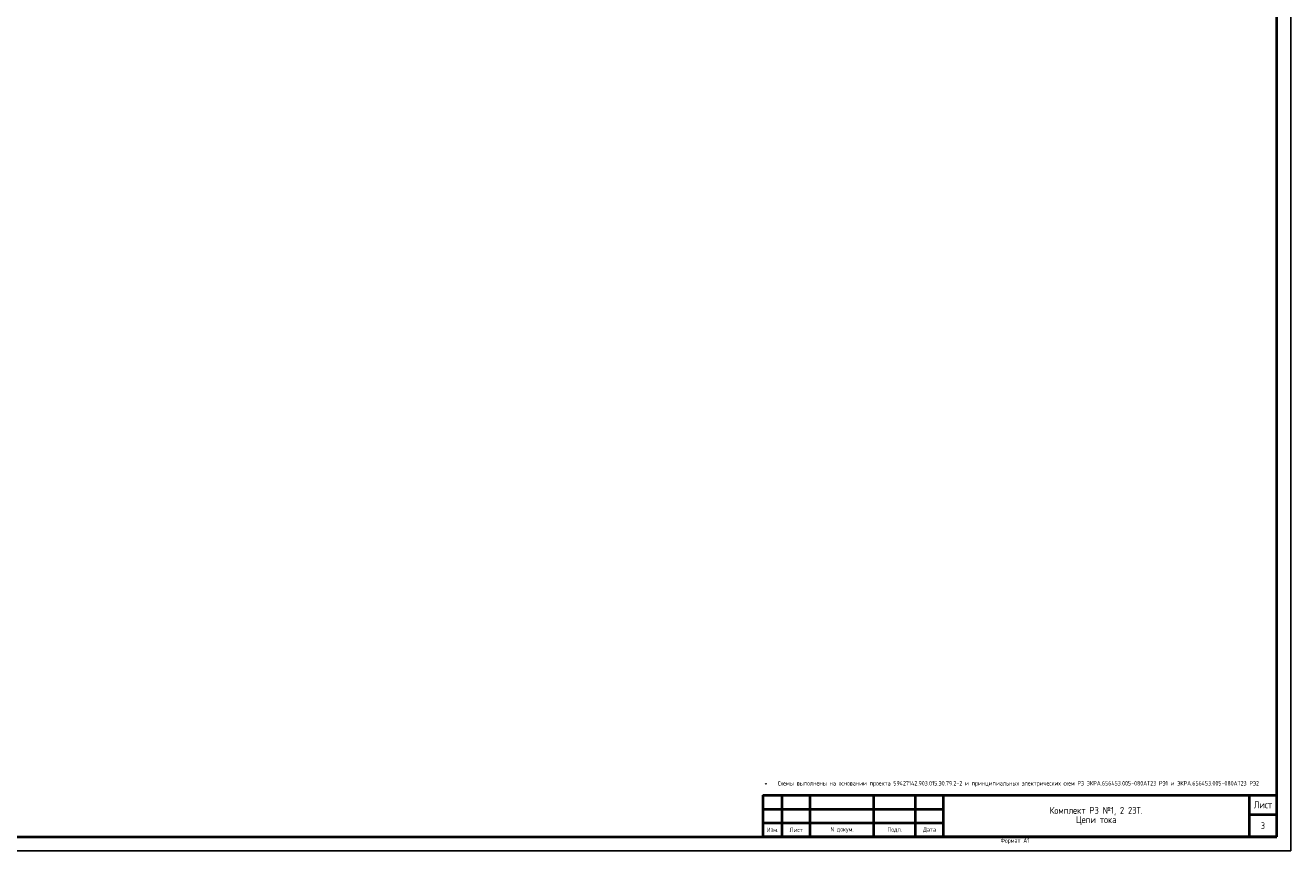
# Model space of a CAD drawing. Header units: millimetres. Extents: x 616 to 6196, y 2487 to 5711.
# Tile 3 of 46: x 1873 to 2329, y 3305 to 3602. Entities that reach past the tile are written whole.
import ezdxf

# ---------------------------------------------------------------- set-up
doc = ezdxf.new("R2010")
doc.units = ezdxf.units.MM
doc.layers.add('основная 0.5', color=7, linetype='Continuous', lineweight=50)
doc.styles.add('SIMPLEX', font='GOST.ttf', dxfattribs={"height": 5})

msp = doc.modelspace()

# ---------------------------------------------------------------- linework, layer by layer
at = {"lineweight": -2}
for p, q in [((2328.89, 3305.35), (2328.89, 3899.35)), ((1487.89, 3305.35), (2328.89, 3305.35))]:
    msp.add_line(p, q, dxfattribs=at)
at = {"lineweight": 40}
for p, q in [((2323.89, 3310.35), (2323.89, 3894.35)), ((2138.89, 3325.34), (2203.89, 3325.34)), ((2313.89, 3325.35), (2313.89, 3310.35)), ((2138.89, 3320.34), (2203.89, 3320.34)), ((2313.89, 3318.35), (2323.89, 3318.35)), ((2138.89, 3315.34), (2203.89, 3315.34)), ((1507.89, 3310.35), (2323.89, 3310.35))]:
    msp.add_line(p, q, dxfattribs=at)
at = {"layer": 'основная 0.5', "lineweight": 40}
for p, q in [((2138.89, 3325.34), (2138.89, 3310.35)), ((2145.89, 3310.35), (2145.89, 3325.34)), ((2155.89, 3310.35), (2155.89, 3325.34)), ((2178.89, 3310.35), (2178.89, 3325.34)), ((2193.89, 3310.35), (2193.89, 3325.34)), ((2203.89, 3310.35), (2203.89, 3325.35)), ((2203.89, 3325.35), (2323.89, 3325.35))]:
    msp.add_line(p, q, dxfattribs=at)
at = {"layer": 'основная 0.5', "color": 0}
msp.add_line((2138.89, 3310.35), (2323.89, 3310.35), dxfattribs=at)

# ---------------------------------------------------------------- texts
at = {"lineweight": 35, "attachment_point": 5, "line_spacing_factor": 0.8, "style": 'SIMPLEX'}
for s, insert, char_height, width in [('\\pxi-3,l4,ql,t4;*^IСхемы выполнены на основании проекта 59427142.903.015.Э0.79.2-2 и принципиальных электрических схем РЭ ЭКРА.656453.005-080AТ23 РЭ1 и ЭКРА.656453.005-080AТ23 РЭ2', (2230.4, 3329.38), 1.6, 185), ('Комплект РЗ №1, 2 23Т. \\PЦепи тока', (2258.89, 3317.85), 2.5, 110), ('Лист', (2318.89, 3321.85), 2.5, 10), ('3', (2318.89, 3314.35), 2.5, 10), ('Изм.', (2142.39, 3312.84), 1.6, 7), ('Лист', (2150.89, 3312.84), 1.6, 10), ('N докум.', (2167.39, 3312.84), 1.6, 23), ('Подп.', (2186.39, 3312.84), 1.6, 15), ('Дата', (2198.89, 3312.84), 1.6, 10)]:
    msp.add_mtext(s, dxfattribs=dict(at, insert=insert, char_height=char_height, width=width))
at = {"lineweight": 30, "insert": (2224.49, 3309.82), "char_height": 1.6, "attachment_point": 1, "style": 'SIMPLEX'}
msp.add_mtext_dynamic_manual_height_columns('Формат А1', width=45.8537, gutter_width=12.5, heights=[0], dxfattribs=at)

doc.saveas('drawing.dxf')
